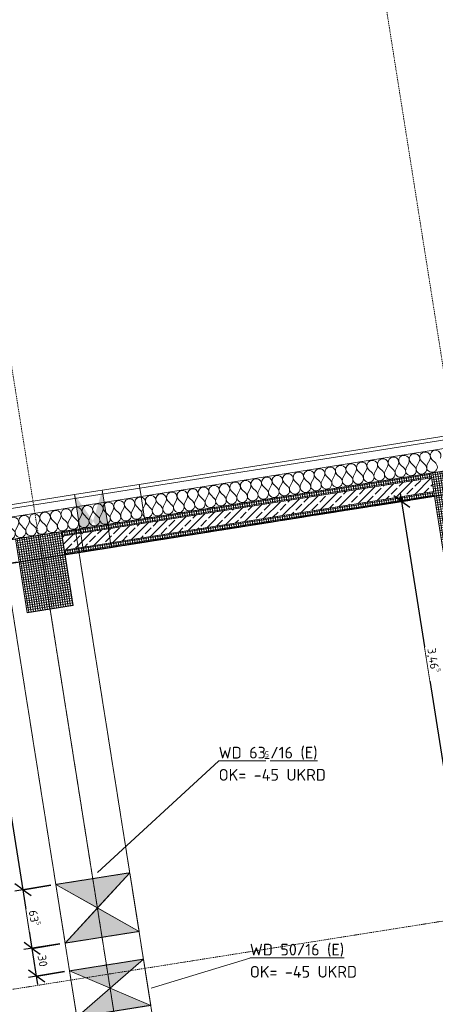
# Model space of a CAD drawing. Header units: millimetres. Extents: x 1523 to 74793, y -36705 to 10268.
# Tile 24 of 48: x 41466 to 45912, y -16271 to -5746. Entities that reach past the tile are written whole.
import ezdxf

# ---------------------------------------------------------------- set-up
doc = ezdxf.new("R2010")
doc.units = ezdxf.units.MM
for name, pattern in [('IMPORT-STRICHPUNKT _7_', [20, 10, -5, 0, -5]), ('IMPORT-VERDECKT _8_', [7.5, 5, -2.5]), ('Rasterlinie', [22.225, 12.7, -3.175, 3.175, -3.175]), ('Verdeckt 2x', [3.572, 2.3813, -1.1907])]:
    doc.linetypes.add(name, pattern=pattern)
for name, color, linetype, lineweight, true_color in [('10 A--Fassade', 7, 'Continuous', 13, 0x656565), ('90 A--Achsraster _1_50_', 7, 'IMPORT-STRICHPUNKT _7_', 13, 0x656565), ('AD', 1, 'Continuous', 13, 0xff0000), ('Neubau_10 A--Stütze', 7, 'Continuous', 13, 0x656565), ('Neubau_10 A--Wand außen _tragend_', 7, 'Continuous', 13, 0x656565), ('Neubau_30 A--Träger _ Dachkonstruktion', 7, 'IMPORT-VERDECKT _8_', 13, 0x656565), ('Xref_706_5_--_ÜP_01_000_18_Übersichtsplan OG1_IFC 2025_01_13_dwg', 7, 'Continuous', 13, 0x767676), ('XX', 7, 'Continuous', 18, 0x804040)]:
    doc.layers.add(name, color=color, linetype=linetype, lineweight=lineweight, true_color=true_color)
for name, color, linetype, lineweight in [('AD_Detail', 7, 'Continuous', 13), ('Ax-50_BM-Bem', 7, 'Continuous', 9), ('Ax_BM-Bem', 7, 'Continuous', 9), ('GB_HLS-OBJ', 7, 'Continuous', 18), ('M-EQPM-___-IDEN', 7, 'Continuous', 9), ('S-GRID-____-OTLN', 7, 'Continuous', 9)]:
    doc.layers.add(name, color=color, linetype=linetype, lineweight=lineweight)
doc.styles.add('ISOCPEUR', font='isocpeur.ttf', dxfattribs={"height": 125})
doc.styles.add('ISOCPEUR_2', font='isocpeur.ttf', dxfattribs={"height": 90})
doc.styles.add('ISOCPEUR_3', font='isocpeur.ttf', dxfattribs={"height": 62.5})
doc.dimstyles.new('KI_1_8_mm_Isocpeur__cm_m__Aufrundung_auf_5_mm_ELT_Gesamtbemaßung', dxfattribs={"dimscale": 304.8, "dimtxt": 89.638306, "dimasz": 0.492126, "dimexe": 0.295276, "dimexo": 0.0625, "dimgap": 0.049213, "dimtad": 1, "dimdec": 1, "dimlfac": 0.1, "dimrnd": 0.5, "dimdsep": 46, "dimtxsty": 'ISOCPEUR_2', "dimblk1": 'OBLIQUE', "dimblk2": 'OBLIQUE', "dimsah": 1, "dimcen": 0.09, "dimdle": 0.295276, "dimadec": 0, "dimazin": 0, "dimtfac": 1, "dimtdec": 4, "dimtix": 1, "dimtmove": 0, "dimatfit": 3, "dimfxl": 0.984252, "dimfxlon": 1, "dimtvp": 1, "dimtfill": 1, "dimtolj": 1, "dimtzin": 0, "dimlwd": 25, "dimlwe": 25, "dimarcsym": 2})
doc.dimstyles.new('KI_1_8_mm_Isocpeur__cm_m__Aufrundung_auf_5_mm_ELT_Gesamtbemaßung_1', dxfattribs={"dimscale": 304.8, "dimtxt": 89.638306, "dimasz": 0.492126, "dimexe": 0.295276, "dimexo": 0.0625, "dimgap": 0.049213, "dimtad": 1, "dimlfac": 0.001, "dimrnd": 0.005, "dimzin": 0, "dimdsep": 46, "dimtxsty": 'ISOCPEUR_2', "dimblk1": 'OBLIQUE', "dimblk2": 'OBLIQUE', "dimsah": 1, "dimcen": 0.09, "dimdle": 0.295276, "dimadec": 0, "dimazin": 0, "dimtfac": 1, "dimtdec": 4, "dimtix": 1, "dimtmove": 0, "dimatfit": 3, "dimfxl": 0.984252, "dimfxlon": 1, "dimtvp": 1, "dimtfill": 1, "dimtolj": 1, "dimtzin": 0, "dimlwd": 25, "dimlwe": 25, "dimarcsym": 2})
pattern_1 = [(275.336, (0, 0), (24.891662, 2.324905), []), (5.336, (0, 0), (-2.324905, 24.891662), [])]

# ---------------------------------------------------------------- blocks, each defined once
blk = doc.blocks.new('SuD_WD_RB Allgemein - SuD_WD_RB Allgemein-37359849-SuD_1_OG gesamt Plot  - Blatt 2')
at = {"layer": 'AD', "lineweight": 18}
blk.add_hatch(color=256, dxfattribs=at).paths.add_polyline_path([(-800, -318), (0, -318), (-400, 0)])
at = {"layer": 'AD_Detail', "lineweight": 18, "true_color": 0xff0000}
blk.add_hatch(color=1, dxfattribs=at).paths.add_polyline_path([(-400, 0), (0, 317), (-800, 317)])
at = {"layer": 'AD', "color": 7}
for p, q in [((-800, -318), (0, 317)), ((-800, 317), (0, -318)), ((-800, -318), (-800, 317)), ((-800, 317), (0, 317)), ((0, 317), (0, -318)), ((0, -318), (-800, -318))]:
    blk.add_line(p, q, dxfattribs=at)
at = {"layer": 'AD_Detail'}
for p, q in [((0, 317), (-800, 317)), ((-800, 317), (-400, 0)), ((-400, 0), (0, 317)), ((-400, 0), (-800, -318)), ((0, -318), (-400, 0)), ((-800, -318), (0, -318))]:
    blk.add_line(p, q, dxfattribs=at)
blk = doc.blocks.new('SuD_WD_RB Allgemein - SuD_WD_RB Allgemein-37495213-SuD_1_OG gesamt Plot  - Blatt 2')
at = {"layer": 'AD', "lineweight": 18}
blk.add_hatch(color=256, dxfattribs=at).paths.add_polyline_path([(-800, -250), (0, -250), (-400, 0)])
at = {"layer": 'AD_Detail', "lineweight": 18, "true_color": 0xff0000}
blk.add_hatch(color=1, dxfattribs=at).paths.add_polyline_path([(-400, 0), (0, 250), (-800, 250)])
at = {"layer": 'AD', "color": 7}
for p, q in [((-800, -250), (0, 250)), ((-800, 250), (0, -250)), ((-800, -250), (-800, 250)), ((-800, 250), (0, 250)), ((0, 250), (0, -250)), ((0, -250), (-800, -250))]:
    blk.add_line(p, q, dxfattribs=at)
at = {"layer": 'AD_Detail'}
for p, q in [((0, 250), (-800, 250)), ((-800, 250), (-400, 0)), ((-400, 0), (0, 250)), ((-400, 0), (-800, -250)), ((0, -250), (-400, 0)), ((-800, -250), (0, -250))]:
    blk.add_line(p, q, dxfattribs=at)
blk = doc.blocks.new('Xref_706_5_--_ÜP_01_000_15_Übersichtsplan OG1_IFC 2024_08_01_dwg__X249-41956784-SuD_1_OG gesamt Plot  - Blatt 2')
at = {"layer": '10 A--Fassade', "color": 9, "true_color": 0xcbcbcb}
for p, q in [((5552, -44693), (5596, -44656)), ((5553, -44716), (5600, -44748)), ((5557, -44807), (5601, -44771)), ((5558, -44830), (5605, -44862)), ((5562, -44921), (5607, -44885)), ((5564, -44944), (5611, -44976)), ((5568, -45035), (5612, -44999)), ((5569, -45058), (5616, -45090)), ((5573, -45150), (5617, -45113)), ((5574, -45172), (5621, -45204)), ((5578, -45264), (5622, -45227)), ((5579, -45287), (5627, -45319)), ((5584, -45378), (5628, -45341)), ((5585, -45401), (5632, -45433)), ((5589, -45492), (5633, -45456)), ((5590, -45515), (5637, -45547)), ((5594, -45606), (5638, -45570)), ((5595, -45629), (5643, -45661)), ((5600, -45720), (5644, -45684)), ((5601, -45743), (5648, -45775)), ((5605, -45834), (5649, -45798)), ((5606, -45857), (5653, -45889)), ((5610, -45949), (5654, -45912)), ((5611, -45971), (5659, -46004)), ((5616, -46063), (5660, -46026)), ((5617, -46086), (5664, -46118)), ((5621, -46177), (5665, -46141)), ((5622, -46200), (5669, -46232)), ((5626, -46291), (5670, -46255)), ((5627, -46314), (5675, -46346)), ((5632, -46405), (5676, -46369)), ((5633, -46428), (5680, -46460)), ((5637, -46519), (5681, -46483)), ((5638, -46542), (5685, -46574)), ((5642, -46634), (5686, -46597)), ((5643, -46656), (5691, -46689)), ((5648, -46748), (5692, -46711)), ((5649, -46771), (5696, -46803)), ((5653, -46862), (5697, -46826)), ((5654, -46885), (5701, -46917)), ((5658, -46976), (5702, -46940)), ((5659, -46999), (5707, -47031)), ((5664, -47090), (5708, -47054)), ((5665, -47113), (5712, -47145)), ((5669, -47204), (5713, -47168)), ((5670, -47227), (5717, -47259)), ((5674, -47319), (5718, -47282)), ((5675, -47341), (5723, -47374)), ((5679, -47433), (5724, -47396)), ((5681, -47456), (5728, -47488)), ((5685, -47547), (5729, -47511)), ((5686, -47570), (5733, -47602)), ((5690, -47661), (5734, -47625)), ((5691, -47684), (5738, -47716)), ((5695, -47775), (5740, -47739)), ((5697, -47798), (5732, -47822))]:
    blk.add_line(p, q, dxfattribs=at)
for centre, start, end in [((5515, -44649), 55.7982, 309.538), ((5521, -44763), 55.7982, 309.538), ((5632, -44701), 2.6681, 129.538), ((5632, -44701), 235.7982, 2.6681), ((5526, -44877), 55.7982, 309.538), ((5638, -44815), 2.6681, 129.538), ((5638, -44815), 235.7982, 2.6681), ((5531, -44991), 55.7982, 309.538), ((5643, -44929), 2.6681, 129.538), ((5643, -44929), 235.7982, 2.6681), ((5537, -45105), 55.7982, 309.538), ((5648, -45043), 2.6681, 129.538), ((5648, -45043), 235.7982, 2.6681), ((5654, -45157), 2.6681, 129.538), ((5542, -45220), 55.7982, 309.538), ((5654, -45157), 235.7982, 2.6681), ((5659, -45271), 2.6681, 129.538), ((5547, -45334), 55.7982, 309.538), ((5659, -45271), 235.7982, 2.6681), ((5664, -45386), 2.6681, 129.538), ((5553, -45448), 55.7982, 309.538), ((5664, -45386), 235.7982, 2.6681), ((5670, -45500), 2.6681, 129.538), ((5558, -45562), 55.7982, 309.538), ((5670, -45500), 235.7982, 2.6681), ((5675, -45614), 2.6681, 129.538), ((5563, -45676), 55.7982, 309.538), ((5675, -45614), 235.7982, 2.6681), ((5680, -45728), 2.6681, 129.538), ((5569, -45790), 55.7982, 309.538), ((5680, -45728), 235.7982, 2.6681), ((5685, -45842), 2.6681, 129.538), ((5574, -45905), 55.7982, 309.538), ((5685, -45842), 235.7982, 2.6681), ((5579, -46019), 55.7982, 309.538), ((5691, -45956), 2.6681, 129.538), ((5691, -45956), 235.7982, 2.6681), ((5585, -46133), 55.7982, 309.538), ((5696, -46070), 2.6681, 129.538), ((5696, -46070), 235.7982, 2.6681), ((5590, -46247), 55.7982, 309.538), ((5701, -46185), 2.6681, 129.538), ((5701, -46185), 235.7982, 2.6681), ((5595, -46361), 55.7982, 309.538), ((5707, -46299), 2.6681, 129.538), ((5707, -46299), 235.7982, 2.6681), ((5712, -46413), 2.6681, 129.538), ((5712, -46413), 235.7982, 2.6681), ((5601, -46475), 55.7982, 309.538), ((5717, -46527), 2.6681, 129.538), ((5606, -46590), 55.7982, 309.538), ((5717, -46527), 235.7982, 2.6681), ((5723, -46641), 2.6681, 129.538), ((5611, -46704), 55.7982, 309.538), ((5723, -46641), 235.7982, 2.6681), ((5728, -46755), 2.6681, 129.538), ((5617, -46818), 55.7982, 309.538), ((5728, -46755), 235.7982, 2.6681), ((5733, -46870), 2.6681, 129.538), ((5622, -46932), 55.7982, 309.538), ((5733, -46870), 235.7982, 2.6681), ((5739, -46984), 2.6681, 129.538), ((5627, -47046), 55.7982, 309.538), ((5739, -46984), 235.7982, 2.6681), ((5744, -47098), 2.6681, 129.538), ((5632, -47160), 55.7982, 309.538), ((5744, -47098), 235.7982, 2.6681), ((5638, -47275), 55.7982, 309.538), ((5749, -47212), 2.6681, 129.538), ((5749, -47212), 235.7982, 2.6681), ((5643, -47389), 55.7982, 309.538), ((5755, -47326), 2.6681, 129.538), ((5755, -47326), 235.7982, 2.6681), ((5648, -47503), 55.7982, 309.538), ((5760, -47440), 2.6681, 129.538), ((5760, -47440), 235.7982, 2.6681), ((5654, -47617), 55.7982, 309.538), ((5765, -47555), 2.6681, 129.538), ((5765, -47555), 235.7982, 2.6681), ((5659, -47731), 55.7982, 309.538), ((5771, -47669), 2.6681, 129.538), ((5771, -47669), 235.7982, 2.6681), ((5776, -47783), 2.6681, 129.538), ((5776, -47783), 322.4786, 2.6681), ((5664, -47845), 55.7982, 161.8942)]:
    blk.add_arc(centre, 57.1, start, end, dxfattribs=at)
blk = doc.blocks.new('Xref_706_5_--_ÜP_01_000_15_Übersichtsplan OG1_IFC 2024_08_01_dwg__X251-41956786-SuD_1_OG gesamt Plot  - Blatt 2')
at = {"layer": '10 A--Fassade', "color": 9, "true_color": 0xcbcbcb, "flags": 128}
for points in [[(5611, -47828), (5608, -47837), (5609, -47859), (5619, -47880), (5636, -47895), (5658, -47902), (5681, -47900), (5701, -47889), (5745, -47853)], [(5750, -47967), (5706, -48004), (5686, -48014), (5663, -48016), (5641, -48009), (5624, -47994), (5614, -47974), (5613, -47951), (5621, -47929), (5637, -47913), (5658, -47904), (5681, -47903), (5702, -47912), (5749, -47944), (5763, -47951), (5779, -47954), (5794, -47953), (5809, -47947), (5822, -47937), (5831, -47925), (5837, -47910), (5838, -47894), (5835, -47879), (5828, -47865), (5818, -47853), (5804, -47845), (5789, -47841), (5773, -47840), (5758, -47845), (5745, -47853)], [(5732, -47822), (5744, -47830), (5758, -47837), (5773, -47840), (5789, -47839), (5804, -47833), (5816, -47823), (5821, -47818)], [(5761, -48196), (5717, -48232), (5697, -48243), (5674, -48245), (5652, -48237), (5635, -48222), (5625, -48202), (5624, -48179), (5632, -48158), (5648, -48141), (5669, -48132), (5691, -48132), (5712, -48141), (5760, -48173), (5774, -48180), (5789, -48183), (5805, -48181), (5820, -48175), (5832, -48166), (5842, -48153), (5847, -48138), (5849, -48123), (5846, -48107), (5839, -48093), (5828, -48081), (5815, -48073), (5800, -48069), (5784, -48069), (5769, -48073), (5755, -48081), (5711, -48118), (5691, -48128), (5668, -48130), (5647, -48123), (5630, -48108), (5620, -48088), (5619, -48065), (5627, -48043), (5642, -48027), (5663, -48018), (5686, -48018), (5707, -48026), (5754, -48059), (5769, -48066), (5784, -48068), (5800, -48067), (5814, -48061), (5827, -48052), (5836, -48039), (5842, -48024), (5844, -48009), (5841, -47993), (5834, -47979), (5823, -47967), (5810, -47959), (5795, -47955), (5779, -47955), (5764, -47959), (5750, -47967)], [(5895, -49416), (5900, -49409), (5906, -49394), (5907, -49379), (5905, -49363), (5898, -49349), (5887, -49337), (5874, -49329), (5858, -49325), (5843, -49325), (5827, -49329), (5814, -49337), (5770, -49374), (5750, -49384), (5727, -49386), (5705, -49379), (5688, -49364), (5678, -49343), (5677, -49321), (5685, -49299), (5701, -49283), (5722, -49274), (5745, -49273), (5766, -49282), (5813, -49314), (5827, -49321), (5843, -49324), (5858, -49323), (5873, -49317), (5886, -49307), (5895, -49295), (5901, -49280), (5902, -49264), (5899, -49249), (5892, -49235), (5882, -49223), (5868, -49215), (5853, -49210), (5837, -49210), (5822, -49215), (5809, -49223), (5765, -49259), (5744, -49270), (5722, -49272), (5700, -49265), (5683, -49250), (5673, -49229), (5672, -49206), (5680, -49185), (5695, -49168), (5716, -49159), (5739, -49159), (5760, -49168), (5808, -49200), (5822, -49207), (5837, -49210), (5853, -49208), (5868, -49203), (5880, -49193), (5890, -49181), (5895, -49166), (5897, -49150), (5894, -49135), (5887, -49121), (5876, -49109), (5863, -49101), (5848, -49096), (5832, -49096), (5817, -49101), (5803, -49109), (5759, -49145), (5739, -49156), (5716, -49158), (5695, -49151), (5677, -49136), (5668, -49115), (5666, -49092), (5674, -49071), (5690, -49054), (5711, -49045), (5734, -49045), (5755, -49054), (5802, -49086), (5816, -49093), (5832, -49096), (5848, -49094), (5862, -49089), (5875, -49079), (5884, -49066), (5890, -49052), (5892, -49036), (5889, -49021), (5882, -49006), (5871, -48995), (5858, -48986), (5842, -48982), (5827, -48982), (5811, -48986), (5798, -48995), (5754, -49031), (5734, -49042), (5711, -49044), (5689, -49037), (5672, -49022), (5662, -49001), (5661, -48978), (5669, -48957), (5685, -48940), (5706, -48931), (5729, -48931), (5750, -48940), (5797, -48972), (5811, -48979), (5827, -48982), (5842, -48980), (5857, -48974), (5870, -48965), (5879, -48952), (5885, -48938), (5886, -48922), (5883, -48906), (5876, -48892), (5866, -48881), (5852, -48872), (5837, -48868), (5821, -48868), (5806, -48872), (5793, -48880), (5749, -48917), (5728, -48928), (5706, -48930), (5684, -48922), (5667, -48907), (5657, -48887), (5656, -48864), (5664, -48843), (5680, -48826), (5700, -48817), (5723, -48817), (5744, -48826), (5792, -48858), (5806, -48865), (5821, -48867), (5837, -48866), (5852, -48860), (5864, -48851), (5874, -48838), (5879, -48823), (5881, -48808), (5878, -48792), (5871, -48778), (5860, -48766), (5847, -48758), (5832, -48754), (5816, -48754), (5801, -48758), (5787, -48766), (5743, -48803), (5723, -48813), (5700, -48815), (5679, -48808), (5661, -48793), (5652, -48773), (5650, -48750), (5658, -48728), (5674, -48712), (5695, -48703), (5718, -48703), (5739, -48711), (5786, -48743), (5800, -48750), (5816, -48753), (5832, -48752), (5846, -48746), (5859, -48737), (5868, -48724), (5874, -48709), (5876, -48694), (5873, -48678), (5866, -48664), (5855, -48652), (5842, -48644), (5826, -48640), (5811, -48640), (5796, -48644), (5782, -48652), (5738, -48689), (5718, -48699), (5695, -48701), (5673, -48694), (5656, -48679), (5646, -48658), (5645, -48636), (5653, -48614), (5669, -48598), (5690, -48589), (5713, -48588), (5734, -48597), (5781, -48629), (5795, -48636), (5811, -48639), (5826, -48638), (5841, -48632), (5854, -48622), (5863, -48610), (5869, -48595), (5870, -48579), (5867, -48564), (5860, -48550), (5850, -48538), (5836, -48530), (5821, -48525), (5805, -48525), (5790, -48530), (5777, -48538), (5733, -48574), (5713, -48585), (5690, -48587), (5668, -48580), (5651, -48565), (5641, -48544), (5640, -48522), (5648, -48500), (5664, -48484), (5685, -48474), (5707, -48474), (5728, -48483), (5776, -48515), (5790, -48522), (5805, -48525), (5821, -48524), (5836, -48518), (5848, -48508), (5858, -48496), (5863, -48481), (5865, -48465), (5862, -48450), (5855, -48436), (5844, -48424), (5831, -48416), (5816, -48411), (5800, -48411), (5785, -48416), (5771, -48424), (5727, -48460), (5707, -48471), (5684, -48473), (5663, -48466), (5646, -48451), (5636, -48430), (5635, -48407), (5643, -48386), (5658, -48369), (5679, -48360), (5702, -48360), (5723, -48369), (5770, -48401), (5785, -48408), (5800, -48411), (5816, -48409), (5830, -48404), (5843, -48394), (5852, -48381), (5858, -48367), (5860, -48351), (5857, -48336), (5850, -48321), (5839, -48310), (5826, -48302), (5810, -48297), (5795, -48297), (5780, -48301), (5766, -48310), (5722, -48346), (5702, -48357), (5679, -48359), (5657, -48352), (5640, -48337), (5630, -48316), (5629, -48293), (5637, -48272), (5653, -48255), (5674, -48246), (5697, -48246), (5718, -48255), (5765, -48287), (5779, -48294), (5795, -48297), (5810, -48295), (5825, -48289), (5838, -48280), (5847, -48267), (5853, -48253), (5854, -48237), (5851, -48221), (5844, -48207), (5834, -48196), (5820, -48187), (5805, -48183), (5789, -48183), (5774, -48187), (5761, -48196)], [(5686, -49426), (5690, -49413), (5706, -49397), (5727, -49388), (5750, -49388), (5771, -49396), (5806, -49420)]]:
    blk.add_lwpolyline(points, dxfattribs=at)
blk = doc.blocks.new('Xref_706_5_--_ÜP_01_000_15_Übersichtsplan OG1_IFC 2024_08_01_dwg_Standard-Rastermarker_7-41957088-SuD_1_OG gesamt Plot  - Blatt 2')
at = {"layer": '90 A--Achsraster _1_50_', "color": 9, "true_color": 0xcbcbcb}
blk.add_line((38626, 0), (93806, 0), dxfattribs=at)
blk = doc.blocks.new('Xref_706_5_--_ÜP_01_000_15_Übersichtsplan OG1_IFC 2024_08_01_dwg_Standard-Rastermarker_7-V1-SuD_1_OG gesamt Plot  - Blatt 2')
at = {"layer": '90 A--Achsraster _1_50_', "color": 9, "true_color": 0xcbcbcb}
blk.add_line((37914, 0), (93093, 0), dxfattribs=at)
blk = doc.blocks.new('Xref_706_5_--_ÜP_01_000_15_Übersichtsplan OG1_IFC 2024_08_01_dwg_Standard-Rastermarker_12-V4-SuD_1_OG gesamt Plot  - Blatt 2')
at = {"layer": '90 A--Achsraster _1_50_', "color": 9, "true_color": 0xcbcbcb}
blk.add_line((0, 0), (28500, 0), dxfattribs=at)
blk = doc.blocks.new('Xref_706_5_--_ÜP_01_000_15_Übersichtsplan OG1_IFC 2024_08_01_dwg_Standard-Rastermarker_13-41957094-SuD_1_OG gesamt Plot  - Blatt 2')
at = {"layer": '90 A--Achsraster _1_50_', "color": 9, "true_color": 0xcbcbcb, "flags": 128}
blk.add_lwpolyline([(0, 0), (590, 0), (27910, 0), (28500, 0)], dxfattribs=at)
blk = doc.blocks.new('Xref_706_5_--_ÜP_01_000_18_Übersichtsplan OG1_IFC 2025_01_13_dwg-35464460-SuD_1_OG gesamt Plot  - Blatt 2')
at = {"layer": 'Neubau_10 A--Stütze', "true_color": 0xcbcbcb}
h = blk.add_hatch(dxfattribs=at)
h.set_pattern_fill('FP_18', color=9, style=0, pattern_type=2)
h.set_pattern_definition([(5.336, (7771.69, -44406.55), (-2.3249, 24.89166), []), (275.336, (7771.69, -44406.55), (24.89166, 2.3249), [])])
h.paths.add_polyline_path([(8568, -44332), (8522, -43834), (7725, -43909), (7772, -44407), (8507, -44338)])
h = blk.add_hatch(dxfattribs=at)
h.set_pattern_fill('FP_19', color=9, style=0, pattern_type=2)
h.set_pattern_definition([(5.336, (8190.196, -48887.068), (-2.3249, 24.89166), []), (275.336, (8190.196, -48887.068), (24.89166, 2.3249), [])])
h.paths.add_polyline_path([(8987, -48813), (8940, -48315), (8144, -48389), (8190, -48887), (8439, -48864)])
at = {"layer": 'Neubau_10 A--Wand außen _tragend_', "true_color": 0xcbcbcb}
h = blk.add_hatch(dxfattribs=at)
h.set_pattern_fill('FP_3', color=9, style=0, pattern_type=2)
h.set_pattern_definition(pattern_1)
h.paths.add_polyline_path([(8193, -48385), (7821, -44402), (7772, -44407), (8144, -48389)])
h = blk.add_hatch(dxfattribs=at)
h.set_pattern_fill('FP_6', color=9, style=0, pattern_type=2)
h.set_pattern_definition([(131.336, (0, 0), (90.10192, 79.25683), []), (131.336, (-45.05, -39.63), (90.10192, 79.25683), [90, -30])])
h.paths.add_polyline_path([(8343, -48371), (7971, -44388), (7821, -44402), (8193, -48385)])
h = blk.add_hatch(dxfattribs=at)
h.set_pattern_fill('FP_3', color=9, style=0, pattern_type=2)
h.set_pattern_definition(pattern_1)
h.paths.add_polyline_path([(8393, -48366), (8021, -44383), (7971, -44388), (8343, -48371)])
at = {"layer": 'Neubau_10 A--Wand außen _tragend_', "true_color": 0xededed}
for points in [[(8108, -48012), (8097, -47891), (7729, -47926), (8051, -48046)], [(8125, -48190), (8114, -48070), (8051, -48046), (7757, -48224)]]:
    blk.add_hatch(color=7, dxfattribs=at).paths.add_polyline_path(points)
at = {"layer": 'Neubau_30 A--Träger _ Dachkonstruktion', "linetype": 'Continuous', "true_color": 0xededed}
for points in [[(13332, -48557), (13332, -48557), (13046, -48183)], [(12535, -48632), (12535, -48632), (12478, -48572)]]:
    blk.add_hatch(color=7, dxfattribs=at).paths.add_polyline_path(points)
at = {"layer": '10 A--Fassade', "color": 9, "true_color": 0xcbcbcb, "flags": 128}
for points in [[(10137, -72315), (7970, -49109), (7821, -47515), (5447, -22096), (5323, -20772), (5006, -17374)], [(5813, -26983), (5773, -26987), (7692, -47528), (7731, -47524), (7821, -47515), (8060, -47493), (6141, -26953), (6048, -25957), (5686, -22074), (5562, -20750), (5323, -20772)], [(10046, -72309), (7880, -49117), (7731, -47524), (5357, -22104), (5317, -22108), (5680, -25991), (5773, -26987)], [(7757, -48224), (7840, -49121), (7880, -49117), (7970, -49109), (8209, -49086), (8060, -47493), (7821, -47515), (7731, -47524), (7692, -47528), (7729, -47926), (7757, -48224)]]:
    blk.add_lwpolyline(points, dxfattribs=at)
at = {"layer": 'Neubau_10 A--Stütze', "color": 9, "true_color": 0xcbcbcb, "flags": 128}
for points in [[(8568, -44332), (8522, -43834), (7725, -43909), (7772, -44407)], [(8987, -48813), (8940, -48315), (8144, -48389), (8190, -48887)]]:
    blk.add_lwpolyline(points, close=True, dxfattribs=at)
at = {"layer": 'Neubau_10 A--Wand außen _tragend_', "color": 9, "true_color": 0xcbcbcb}
for p, q in [((7772, -44407), (8144, -48389)), ((7821, -44402), (8193, -48385)), ((7971, -44388), (8343, -48371)), ((8393, -48366), (8374, -48167))]:
    blk.add_line(p, q, dxfattribs=at)
at = {"layer": 'Neubau_10 A--Wand außen _tragend_', "color": 9, "true_color": 0xcbcbcb, "flags": 128}
for points in [[(7757, -48224), (7797, -48221), (7886, -48212), (8125, -48190), (8175, -48185), (8324, -48171), (8374, -48167), (8346, -47868), (8021, -44383)], [(8346, -47868), (8296, -47873), (8147, -47887), (8097, -47891), (7858, -47914), (7769, -47922), (7729, -47926)]]:
    blk.add_lwpolyline(points, dxfattribs=at)
at = {"layer": 'Neubau_30 A--Träger _ Dachkonstruktion', "color": 9, "true_color": 0xcbcbcb}
blk.add_line((8167, -48638), (26885, -46890), dxfattribs=at)
at = {"layer": 'Neubau_30 A--Träger _ Dachkonstruktion', "color": 9, "true_color": 0xcbcbcb, "flags": 128}
for points in [[(12056, -43504), (11424, -43563), (11471, -44061), (7772, -44407), (7725, -43909), (11424, -43563)], [(19754, -47154), (13257, -47761), (12760, -47807), (12834, -48604)], [(12535, -48632), (12834, -48604), (13332, -48557), (13257, -47761)], [(12760, -47807), (12461, -47835), (11829, -47894), (11903, -48691), (8204, -49036), (8130, -48240), (11829, -47894)], [(11903, -48691), (12535, -48632), (12461, -47835)]]:
    blk.add_lwpolyline(points, dxfattribs=at)
for name, p, rotation in [('Xref_706_5_--_ÜP_01_000_15_Übersichtsplan OG1_IFC 2024_08_01_dwg_Standard-Rastermarker_7-41957088-SuD_1_OG gesamt Plot  - Blatt 2', (14225, -110805), 95.33628353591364), ('Xref_706_5_--_ÜP_01_000_15_Übersichtsplan OG1_IFC 2024_08_01_dwg_Standard-Rastermarker_7-V1-SuD_1_OG gesamt Plot  - Blatt 2', (18705, -110387), 95.33628353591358), ('Xref_706_5_--_ÜP_01_000_15_Übersichtsplan OG1_IFC 2024_08_01_dwg__X249-41956784-SuD_1_OG gesamt Plot  - Blatt 2', (0, 0), 2.668141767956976), ('Xref_706_5_--_ÜP_01_000_15_Übersichtsplan OG1_IFC 2024_08_01_dwg_Standard-Rastermarker_13-41957094-SuD_1_OG gesamt Plot  - Blatt 2', (29128, -42104), 185.3362835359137), ('Xref_706_5_--_ÜP_01_000_15_Übersichtsplan OG1_IFC 2024_08_01_dwg_Standard-Rastermarker_12-V4-SuD_1_OG gesamt Plot  - Blatt 2', (29552, -46641), 185.3362835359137), ('Xref_706_5_--_ÜP_01_000_15_Übersichtsplan OG1_IFC 2024_08_01_dwg__X251-41956786-SuD_1_OG gesamt Plot  - Blatt 2', (0, 0), 2.668141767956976)]:
    blk.add_blockref(name, p, dxfattribs=dict(rotation=rotation))
blk = doc.blocks.new('DIMBLOCK16-SuD_1_OG gesamt Plot  - Blatt 2')
at = {"layer": 'Ax-50_BM-Bem', "lineweight": 25}
for p, q in [((41897, -15626), (41512, -15687)), ((41601, -15673), (41515, -15611)), ((41601, -15673), (41897, -15626)), ((41662, -16058), (41601, -15673)), ((41601, -15673), (41687, -15735)), ((41944, -15922), (41559, -15983)), ((41648, -15969), (41562, -15907)), ((41648, -15969), (41944, -15922)), ((41648, -15969), (41734, -16032))]:
    blk.add_line(p, q, dxfattribs=at)
at = {"layer": 'Ax-50_BM-Bem', "color": 0, "lineweight": 25, "insert": (41746, -15738), "char_height": 90, "width": 150.59, "attachment_point": 1, "rotation": 279, "line_spacing_factor": 1.149209, "style": 'ISOCPEUR_2', "bg_fill": 3, "box_fill_scale": 1.25, "bg_fill_color": 256, "bg_fill_true_color": 13158600, "bg_fill_transparency": 0}
blk.add_mtext('30', dxfattribs=at)
blk = doc.blocks.new('_Oblique')
at = {"color": 0, "linetype": 'ByBlock', "lineweight": -2}
blk.add_line((-0.5, -0.5), (0.5, 0.5), dxfattribs=at)
blk = doc.blocks.new('DIMBLOCK17-SuD_1_OG gesamt Plot  - Blatt 2')
at = {"layer": 'Ax-50_BM-Bem', "lineweight": 25}
for p, q in [((41798, -14999), (41413, -15060)), ((41502, -15046), (41416, -14983)), ((41502, -15046), (41798, -14999)), ((41601, -15673), (41502, -15046)), ((41502, -15046), (41588, -15108)), ((41897, -15626), (41512, -15687)), ((41601, -15673), (41515, -15611)), ((41601, -15673), (41897, -15626)), ((41601, -15673), (41687, -15735))]:
    blk.add_line(p, q, dxfattribs=at)
at = {"layer": 'Ax-50_BM-Bem', "color": 0, "lineweight": 25, "insert": (41669, -15256), "char_height": 90, "width": 201.14, "attachment_point": 1, "rotation": 279, "line_spacing_factor": 1.149209, "style": 'ISOCPEUR_2', "bg_fill": 3, "box_fill_scale": 1.25, "bg_fill_color": 256, "bg_fill_true_color": 13158600, "bg_fill_transparency": 0}
blk.add_mtext('63\\A2\\H0.5x;\\S5^  ;\\H2x;', dxfattribs=at)
blk = doc.blocks.new('DIMBLOCK18-SuD_1_OG gesamt Plot  - Blatt 2')
at = {"layer": 'Ax-50_BM-Bem', "lineweight": 25}
for p, q in [((40960, -11623), (40874, -11561)), ((41502, -15046), (40946, -11534)), ((40663, -11670), (41049, -11609)), ((40960, -11623), (40663, -11670)), ((40960, -11623), (41046, -11686)), ((41798, -14999), (41413, -15060)), ((41502, -15046), (41416, -14983)), ((41502, -15046), (41798, -14999)), ((41502, -15046), (41588, -15108))]:
    blk.add_line(p, q, dxfattribs=at)
at = {"layer": 'Ax-50_BM-Bem', "color": 0, "lineweight": 25, "insert": (41341, -13180), "char_height": 90, "width": 324.84, "attachment_point": 1, "rotation": 279, "line_spacing_factor": 1.149209, "style": 'ISOCPEUR_2', "bg_fill": 3, "box_fill_scale": 1.25, "bg_fill_color": 256, "bg_fill_true_color": 13158600, "bg_fill_transparency": 0}
blk.add_mtext('3,46\\A2\\H0.5x;\\S5^  ;\\H2x;', dxfattribs=at)
blk = doc.blocks.new('DIMBLOCK21-SuD_1_OG gesamt Plot  - Blatt 2')
at = {"layer": 'Ax-50_BM-Bem', "lineweight": 25}
for p, q in [((45553, -10896), (45467, -10834)), ((46095, -14318), (45538, -10807)), ((45256, -10943), (45641, -10882)), ((45553, -10896), (45256, -10943)), ((45553, -10896), (45638, -10958)), ((46391, -14271), (46006, -14332)), ((46095, -14318), (46009, -14256)), ((46095, -14318), (46391, -14271)), ((46095, -14318), (46180, -14381))]:
    blk.add_line(p, q, dxfattribs=at)
at = {"layer": 'Ax-50_BM-Bem', "color": 0, "lineweight": 25, "insert": (45933, -12453), "char_height": 90, "width": 324.84, "attachment_point": 1, "rotation": 279, "line_spacing_factor": 1.149209, "style": 'ISOCPEUR_2', "bg_fill": 3, "box_fill_scale": 1.25, "bg_fill_color": 256, "bg_fill_true_color": 13158600, "bg_fill_transparency": 0}
blk.add_mtext('3,46\\A2\\H0.5x;\\S5^  ;\\H2x;', dxfattribs=at)
blk = doc.blocks.new('DIMBLOCK34-SuD_1_OG gesamt Plot  - Blatt 2')
at = {"layer": 'Ax-50_BM-Bem', "lineweight": 25}
for p, q in [((41201, -20557), (40309, -14926)), ((40027, -15062), (40412, -15001)), ((40323, -15015), (40027, -15062)), ((40323, -15015), (40237, -14952)), ((40323, -15015), (40409, -15077)), ((41497, -20510), (41112, -20571)), ((41201, -20557), (41115, -20494)), ((41201, -20557), (41497, -20510)), ((41201, -20557), (41287, -20619))]:
    blk.add_line(p, q, dxfattribs=at)
at = {"layer": 'Ax-50_BM-Bem', "color": 0, "lineweight": 25, "insert": (40877, -17665), "char_height": 90, "width": 242.02, "attachment_point": 1, "rotation": 279, "line_spacing_factor": 1.149209, "style": 'ISOCPEUR_2', "bg_fill": 3, "box_fill_scale": 1.25, "bg_fill_color": 256, "bg_fill_true_color": 13158600, "bg_fill_transparency": 0}
blk.add_mtext('5,61', dxfattribs=at)

msp = doc.modelspace()

# ---------------------------------------------------------------- linework, layer by layer
at = {"layer": 'M-EQPM-___-IDEN'}
for p, q in [((42297.738, -14861.69), (43594.214, -13672.94)), ((42871.807, -16097.945), (43927.687, -15778.401))]:
    msp.add_line(p, q, dxfattribs=at)
at = {"layer": 'S-GRID-____-OTLN', "linetype": 'Rasterlinie', "lineweight": 25}
msp.add_line((73944.576, -6399.075), (16884.88, -15436.443), dxfattribs=at)
at = {"layer": 'XX', "color": 9, "linetype": 'Verdeckt 2x', "true_color": 0xc0c0c0}
msp.add_line((40846.661, -11641.27), (46397.492, -10762.104), dxfattribs=at)

# ---------------------------------------------------------------- block references
at = {"layer": 'GB_HLS-OBJ', "rotation": 9.000000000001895}
for name, p in [('SuD_WD_RB Allgemein - SuD_WD_RB Allgemein-37359849-SuD_1_OG gesamt Plot  - Blatt 2', (42692.883, -15178.541)), ('SuD_WD_RB Allgemein - SuD_WD_RB Allgemein-37495213-SuD_1_OG gesamt Plot  - Blatt 2', (42828.59, -16035.361))]:
    msp.add_blockref(name, p, dxfattribs=at)
at = {"layer": 'Xref_706_5_--_ÜP_01_000_18_Übersichtsplan OG1_IFC 2025_01_13_dwg', "color": 9, "true_color": 0xcbcbcb, "rotation": 273.6637164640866}
msp.add_blockref('Xref_706_5_--_ÜP_01_000_18_Übersichtsplan OG1_IFC 2025_01_13_dwg-35464460-SuD_1_OG gesamt Plot  - Blatt 2', (89683.753, 0.01), dxfattribs=at)

# ---------------------------------------------------------------- texts
at = {"layer": 'M-EQPM-___-IDEN', "color": 1, "true_color": 0xff0000, "attachment_point": 1}
for s, insert, char_height, width, style in [('\\LWD 63', (43594.214, -13518.578), 125, 597.25719, 'ISOCPEUR'), ('\\L\\L5', (44087.001, -13568.582), 62.5, 72.15187, 'ISOCPEUR_3'), ('\\L/16 (E)', (44146.532, -13518.578), 125, 613.29094, 'ISOCPEUR'), ('OK= -45 UKRD', (43594.214, -13755.841), 125, 1350.84344, 'ISOCPEUR'), ('\\LWD 50/16 (E)', (43927.687, -15624.039), 125, 1210.54812, 'ISOCPEUR'), ('OK= -45 UKRD', (43927.687, -15861.303), 125, 1350.84344, 'ISOCPEUR')]:
    msp.add_mtext(s, dxfattribs=dict(at, insert=insert, char_height=char_height, width=width, style=style))

# ---------------------------------------------------------------- next in the draw order: dimensions: what is measured, and where the dimension line sits
at = {"layer": 'Ax_BM-Bem', "lineweight": 25}
dim = msp.add_linear_dim(base=(45552.563, -10895.928), p1=(46390.921, -14271.372), p2=(45256.257, -10942.858), angle=279, text='\\A1;3,46\\Q;{\\A1;{\\H0.5x;\\S5^ ;}}', dimstyle='KI_1_8_mm_Isocpeur__cm_m__Aufrundung_auf_5_mm_ELT_Gesamtbemaßung_1', override={"dimpost": '<>', "dimfxl": 3516.598435}, dxfattribs=at)
dim.commit()
dim.dimension.update_dxf_attribs({"geometry": 'DIMBLOCK21-SuD_1_OG gesamt Plot  - Blatt 2', "text_midpoint": (45891.739, -12596.321)})
dim = msp.add_linear_dim(base=(41601.177, -15672.908), p1=(41944.414, -15922.284), p2=(41897.483, -15625.978), angle=279, dimstyle='KI_1_8_mm_Isocpeur__cm_m__Aufrundung_auf_5_mm_ELT_Gesamtbemaßung', override={"dimpost": '<>', "dimfxl": 300}, dxfattribs=at)
dim.commit()
dim.dimension.update_dxf_attribs({"geometry": 'DIMBLOCK16-SuD_1_OG gesamt Plot  - Blatt 2', "text_midpoint": (41683.903, -15811.675)})

# ---------------------------------------------------------------- next in the draw order: dimensions: what is measured, and where the dimension line sits
dim = msp.add_linear_dim(base=(41501.841, -15045.726), p1=(41897.483, -15625.978), p2=(41798.147, -14998.796), angle=279, text='\\A1;63\\Q;{\\A1;{\\H0.5x;\\S5^ ;}}', dimstyle='KI_1_8_mm_Isocpeur__cm_m__Aufrundung_auf_5_mm_ELT_Gesamtbemaßung', override={"dimpost": '<>', "dimfxl": 635}, dxfattribs=at)
dim.commit()
dim.dimension.update_dxf_attribs({"geometry": 'DIMBLOCK17-SuD_1_OG gesamt Plot  - Blatt 2', "text_midpoint": (41610.77, -15349.931)})

# ---------------------------------------------------------------- next in the draw order: dimensions: what is measured, and where the dimension line sits
dim = msp.add_linear_dim(base=(40959.79, -11623.352), p1=(41798.147, -14998.796), p2=(40663.483, -11670.282), angle=279, text='\\A1;3,46\\Q;{\\A1;{\\H0.5x;\\S5^ ;}}', dimstyle='KI_1_8_mm_Isocpeur__cm_m__Aufrundung_auf_5_mm_ELT_Gesamtbemaßung_1', override={"dimpost": '<>', "dimfxl": 3516.598435}, dxfattribs=at)
dim.commit()
dim.dimension.update_dxf_attribs({"geometry": 'DIMBLOCK18-SuD_1_OG gesamt Plot  - Blatt 2', "text_midpoint": (41298.966, -13323.745)})

# ---------------------------------------------------------------- next in the draw order: dimensions: what is measured, and where the dimension line sits
dim = msp.add_linear_dim(base=(40323.036, -15014.715), p1=(41497.108, -20509.78), p2=(40026.73, -15061.646), angle=279, dimstyle='KI_1_8_mm_Isocpeur__cm_m__Aufrundung_auf_5_mm_ELT_Gesamtbemaßung_1', override={"dimpost": '<>', "dimfxl": 5643.065445}, dxfattribs=at)
dim.commit()
dim.dimension.update_dxf_attribs({"geometry": 'DIMBLOCK34-SuD_1_OG gesamt Plot  - Blatt 2', "text_midpoint": (40821.18, -17776.327)})

doc.saveas('drawing.dxf')
